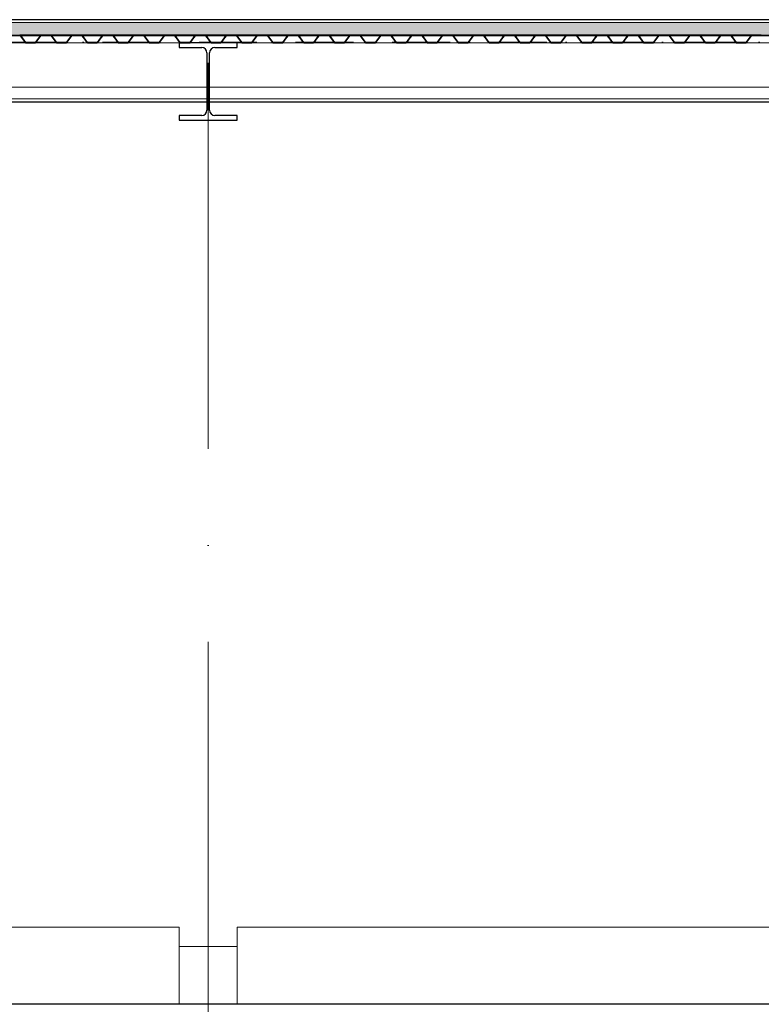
# Model space of a CAD drawing. Header units: millimetres. Extents: x 200776 to 378340, y -23587 to 19113.
# Tile 7 of 61: x 216664 to 220504, y 0 to 5100. Entities that reach past the tile are written whole.
import ezdxf

# ---------------------------------------------------------------- set-up
doc = ezdxf.new("R2010")
doc.units = ezdxf.units.MM
doc.linetypes.add('Čerchovaná 20mm', pattern=[3000, 2000, -500, 0, -500])
doc.linetypes.add('Čerchovaná 3mm', pattern=[500, 300, -100, 0, -100])
for name, color, linetype, lineweight in [('CA_NEVHRA1', 3, 'Čerchovaná 3mm', 13), ('CA_OSY', 5, 'Continuous', 9), ('CA_PODLAHA', 1, 'Continuous', 25), ('CA_PODLAHA25', 7, 'Continuous', 13), ('CA_POHHRA18', 9, 'Continuous', 9), ('CA_POHHRA25', 7, 'Continuous', 13), ('CA_REZY', 1, 'Continuous', 25), ('CA_SRAFY', 9, 'Continuous', 25), ('CA_ZARIZPRED', 8, 'Continuous', 13)]:
    doc.layers.add(name, color=color, linetype=linetype, lineweight=lineweight)

# ---------------------------------------------------------------- blocks, each defined once
blk = doc.blocks.new('ocelová kce final - 11542_003_OK-HALA_TaO-2_ET_AciS_2025-05-29_upr_dwg-2597525-Řez 1 - vestavek V9')
at = {"layer": 'CA_REZY'}
for p, q in [((246896, 5100), (205100, 5100)), ((205100, 5019), (246896, 5019)), ((216776.1, 5019), (216663.9, 5019)), ((216666.2, 5016.7), (216692.9, 4981.6)), ((216667.1, 5017.4), (216693.8, 4982.3)), ((216693.8, 4982.3), (216667.1, 5017.4)), ((216746.2, 4982.3), (216772.9, 5017.4)), ((216772.9, 5017.4), (216746.2, 4982.3)), ((216747.1, 4981.6), (216773.8, 5016.7)), ((216823.8, 5019), (216776.2, 5019)), ((216776.2, 5017.9), (216823.8, 5017.9)), ((216936.1, 5019), (216823.9, 5019)), ((216826.2, 5016.7), (216852.9, 4981.6)), ((216827.1, 5017.4), (216853.8, 4982.3)), ((216853.8, 4982.3), (216827.1, 5017.4)), ((216906.2, 4982.3), (216932.9, 5017.4)), ((216932.9, 5017.4), (216906.2, 4982.3)), ((216907.1, 4981.6), (216933.8, 5016.7)), ((216983.8, 5019), (216936.2, 5019)), ((216936.2, 5017.9), (216983.8, 5017.9)), ((217096.1, 5019), (216983.9, 5019)), ((216986.2, 5016.7), (217012.9, 4981.6)), ((216987.1, 5017.4), (217013.8, 4982.3)), ((217013.8, 4982.3), (216987.1, 5017.4)), ((217066.2, 4982.3), (217092.9, 5017.4)), ((217092.9, 5017.4), (217066.2, 4982.3)), ((217067.1, 4981.6), (217093.8, 5016.7)), ((217143.8, 5019), (217096.2, 5019)), ((217096.2, 5017.9), (217143.8, 5017.9)), ((217256.1, 5019), (217143.9, 5019)), ((217146.2, 5016.7), (217172.9, 4981.6)), ((217147.1, 5017.4), (217173.8, 4982.3)), ((217173.8, 4982.3), (217147.1, 5017.4)), ((217226.2, 4982.3), (217252.9, 5017.4)), ((217252.9, 5017.4), (217226.2, 4982.3)), ((217227.1, 4981.6), (217253.8, 5016.7)), ((217303.8, 5019), (217256.2, 5019)), ((217256.2, 5017.9), (217303.8, 5017.9)), ((217416.1, 5019), (217303.9, 5019)), ((217306.2, 5016.7), (217332.9, 4981.6)), ((217307.1, 5017.4), (217333.8, 4982.3)), ((217333.8, 4982.3), (217307.1, 5017.4)), ((217386.2, 4982.3), (217412.9, 5017.4)), ((217412.9, 5017.4), (217386.2, 4982.3)), ((217387.1, 4981.6), (217413.8, 5016.7)), ((217463.8, 5019), (217416.2, 5019)), ((217416.2, 5017.9), (217463.8, 5017.9)), ((217576.1, 5019), (217463.9, 5019)), ((217466.2, 5016.7), (217492.9, 4981.6)), ((217467.1, 5017.4), (217493.8, 4982.3)), ((217493.8, 4982.3), (217467.1, 5017.4)), ((217546.2, 4982.3), (217572.9, 5017.4)), ((217572.9, 5017.4), (217546.2, 4982.3)), ((217547.1, 4981.6), (217573.8, 5016.7)), ((217620, 5019), (217576.2, 5019)), ((217576.2, 5017.9), (217620, 5017.9)), ((217580, 5019), (217580, 5017.9)), ((217623.8, 5019), (217580, 5019)), ((217580, 5017.9), (217623.8, 5017.9)), ((217620, 5017.9), (217620, 5019)), ((217736.1, 5019), (217623.9, 5019)), ((217626.2, 5016.7), (217652.9, 4981.6)), ((217627.1, 5017.4), (217653.8, 4982.3)), ((217653.8, 4982.3), (217627.1, 5017.4)), ((217706.2, 4982.3), (217732.9, 5017.4)), ((217732.9, 5017.4), (217706.2, 4982.3)), ((217707.1, 4981.6), (217733.8, 5016.7)), ((217783.8, 5019), (217736.2, 5019)), ((217736.2, 5017.9), (217783.8, 5017.9)), ((217896.1, 5019), (217783.9, 5019)), ((217786.2, 5016.7), (217812.9, 4981.6)), ((217787.1, 5017.4), (217813.8, 4982.3)), ((217813.8, 4982.3), (217787.1, 5017.4)), ((217866.2, 4982.3), (217892.9, 5017.4)), ((217892.9, 5017.4), (217866.2, 4982.3)), ((217867.1, 4981.6), (217893.8, 5016.7)), ((217943.8, 5019), (217896.2, 5019)), ((217896.2, 5017.9), (217943.8, 5017.9)), ((218056.1, 5019), (217943.9, 5019)), ((217946.2, 5016.7), (217972.9, 4981.6)), ((217947.1, 5017.4), (217973.8, 4982.3)), ((217973.8, 4982.3), (217947.1, 5017.4)), ((218026.2, 4982.3), (218052.9, 5017.4)), ((218052.9, 5017.4), (218026.2, 4982.3)), ((218027.1, 4981.6), (218053.8, 5016.7)), ((218103.8, 5019), (218056.2, 5019)), ((218056.2, 5017.9), (218103.8, 5017.9)), ((218216.1, 5019), (218103.9, 5019)), ((218106.2, 5016.7), (218132.9, 4981.6)), ((218107.1, 5017.4), (218133.8, 4982.3)), ((218133.8, 4982.3), (218107.1, 5017.4)), ((218186.2, 4982.3), (218212.9, 5017.4)), ((218212.9, 5017.4), (218186.2, 4982.3)), ((218187.1, 4981.6), (218213.8, 5016.7)), ((218263.8, 5019), (218216.2, 5019)), ((218216.2, 5017.9), (218263.8, 5017.9)), ((218376.1, 5019), (218263.9, 5019)), ((218266.2, 5016.7), (218292.9, 4981.6)), ((218267.1, 5017.4), (218293.8, 4982.3)), ((218293.8, 4982.3), (218267.1, 5017.4)), ((218346.2, 4982.3), (218372.9, 5017.4)), ((218372.9, 5017.4), (218346.2, 4982.3)), ((218347.1, 4981.6), (218373.8, 5016.7)), ((218423.8, 5019), (218376.2, 5019)), ((218376.2, 5017.9), (218423.8, 5017.9)), ((218536.1, 5019), (218423.9, 5019)), ((218426.2, 5016.7), (218452.9, 4981.6)), ((218427.1, 5017.4), (218453.8, 4982.3)), ((218453.8, 4982.3), (218427.1, 5017.4)), ((218506.2, 4982.3), (218532.9, 5017.4)), ((218532.9, 5017.4), (218506.2, 4982.3)), ((218507.1, 4981.6), (218533.8, 5016.7)), ((218580, 5019), (218536.2, 5019)), ((218536.2, 5017.9), (218580, 5017.9)), ((218583.8, 5019), (218540, 5019)), ((218540, 5019), (218540, 5017.9)), ((218540, 5017.9), (218583.8, 5017.9)), ((218580, 5017.9), (218580, 5019)), ((218696.1, 5019), (218583.9, 5019)), ((218586.2, 5016.7), (218612.9, 4981.6)), ((218587.1, 5017.4), (218613.8, 4982.3)), ((218613.8, 4982.3), (218587.1, 5017.4)), ((218666.2, 4982.3), (218692.9, 5017.4)), ((218692.9, 5017.4), (218666.2, 4982.3)), ((218667.1, 4981.6), (218693.8, 5016.7)), ((218743.8, 5019), (218696.2, 5019)), ((218696.2, 5017.9), (218743.8, 5017.9)), ((218856.1, 5019), (218743.9, 5019)), ((218746.2, 5016.7), (218772.9, 4981.6)), ((218747.1, 5017.4), (218773.8, 4982.3)), ((218773.8, 4982.3), (218747.1, 5017.4)), ((218826.2, 4982.3), (218852.9, 5017.4)), ((218852.9, 5017.4), (218826.2, 4982.3)), ((218827.1, 4981.6), (218853.8, 5016.7)), ((218903.8, 5019), (218856.2, 5019)), ((218856.2, 5017.9), (218903.8, 5017.9)), ((219016.1, 5019), (218903.9, 5019)), ((218906.2, 5016.7), (218932.9, 4981.6)), ((218907.1, 5017.4), (218933.8, 4982.3)), ((218933.8, 4982.3), (218907.1, 5017.4)), ((218986.2, 4982.3), (219012.9, 5017.4)), ((219012.9, 5017.4), (218986.2, 4982.3)), ((218987.1, 4981.6), (219013.8, 5016.7)), ((219063.8, 5019), (219016.2, 5019)), ((219016.2, 5017.9), (219063.8, 5017.9)), ((219176.1, 5019), (219063.9, 5019)), ((219066.2, 5016.7), (219092.9, 4981.6)), ((219067.1, 5017.4), (219093.8, 4982.3)), ((219093.8, 4982.3), (219067.1, 5017.4)), ((219146.2, 4982.3), (219172.9, 5017.4)), ((219172.9, 5017.4), (219146.2, 4982.3)), ((219147.1, 4981.6), (219173.8, 5016.7)), ((219223.8, 5019), (219176.2, 5019)), ((219176.2, 5017.9), (219223.8, 5017.9)), ((219336.1, 5019), (219223.9, 5019)), ((219226.2, 5016.7), (219252.9, 4981.6)), ((219227.1, 5017.4), (219253.8, 4982.3)), ((219253.8, 4982.3), (219227.1, 5017.4)), ((219306.2, 4982.3), (219332.9, 5017.4)), ((219332.9, 5017.4), (219306.2, 4982.3)), ((219307.1, 4981.6), (219333.8, 5016.7)), ((219383.8, 5019), (219336.2, 5019)), ((219336.2, 5017.9), (219383.8, 5017.9)), ((219496.1, 5019), (219383.9, 5019)), ((219386.2, 5016.7), (219412.9, 4981.6)), ((219387.1, 5017.4), (219413.8, 4982.3)), ((219413.8, 4982.3), (219387.1, 5017.4)), ((219466.2, 4982.3), (219492.9, 5017.4)), ((219492.9, 5017.4), (219466.2, 4982.3)), ((219467.1, 4981.6), (219493.8, 5016.7)), ((219540, 5019), (219496.2, 5019)), ((219496.2, 5017.9), (219540, 5017.9)), ((219543.8, 5019), (219500, 5019)), ((219500, 5019), (219500, 5017.9)), ((219500, 5017.9), (219543.8, 5017.9)), ((219540, 5017.9), (219540, 5019)), ((219656.1, 5019), (219543.9, 5019)), ((219546.2, 5016.7), (219572.9, 4981.6)), ((219547.1, 5017.4), (219573.8, 4982.3)), ((219573.8, 4982.3), (219547.1, 5017.4)), ((219626.2, 4982.3), (219652.9, 5017.4)), ((219652.9, 5017.4), (219626.2, 4982.3)), ((219627.1, 4981.6), (219653.8, 5016.7)), ((219703.8, 5019), (219656.2, 5019)), ((219656.2, 5017.9), (219703.8, 5017.9)), ((219816.1, 5019), (219703.9, 5019)), ((219706.2, 5016.7), (219732.9, 4981.6)), ((219707.1, 5017.4), (219733.8, 4982.3)), ((219733.8, 4982.3), (219707.1, 5017.4)), ((219786.2, 4982.3), (219812.9, 5017.4)), ((219812.9, 5017.4), (219786.2, 4982.3)), ((219787.1, 4981.6), (219813.8, 5016.7)), ((219863.8, 5019), (219816.2, 5019)), ((219816.2, 5017.9), (219863.8, 5017.9)), ((219976.1, 5019), (219863.9, 5019)), ((219866.2, 5016.7), (219892.9, 4981.6)), ((219867.1, 5017.4), (219893.8, 4982.3)), ((219893.8, 4982.3), (219867.1, 5017.4)), ((219946.2, 4982.3), (219972.9, 5017.4)), ((219972.9, 5017.4), (219946.2, 4982.3)), ((219947.1, 4981.6), (219973.8, 5016.7)), ((220023.8, 5019), (219976.2, 5019)), ((219976.2, 5017.9), (220023.8, 5017.9)), ((220136.1, 5019), (220023.9, 5019)), ((220026.2, 5016.7), (220052.9, 4981.6)), ((220027.1, 5017.4), (220053.8, 4982.3)), ((220053.8, 4982.3), (220027.1, 5017.4)), ((220106.2, 4982.3), (220132.9, 5017.4)), ((220132.9, 5017.4), (220106.2, 4982.3)), ((220107.1, 4981.6), (220133.8, 5016.7)), ((220183.8, 5019), (220136.2, 5019)), ((220136.2, 5017.9), (220183.8, 5017.9)), ((220296.1, 5019), (220183.9, 5019)), ((220186.2, 5016.7), (220212.9, 4981.6)), ((220187.1, 5017.4), (220213.8, 4982.3)), ((220213.8, 4982.3), (220187.1, 5017.4)), ((220266.2, 4982.3), (220292.9, 5017.4)), ((220292.9, 5017.4), (220266.2, 4982.3)), ((220267.1, 4981.6), (220293.8, 5016.7)), ((220343.8, 5019), (220296.2, 5019)), ((220296.2, 5017.9), (220343.8, 5017.9)), ((220456.1, 5019), (220343.9, 5019)), ((220346.2, 5016.7), (220372.9, 4981.6)), ((220347.1, 5017.4), (220373.8, 4982.3)), ((220373.8, 4982.3), (220347.1, 5017.4)), ((220426.2, 4982.3), (220452.9, 5017.4)), ((220452.9, 5017.4), (220426.2, 4982.3)), ((220427.1, 4981.6), (220453.8, 5016.7)), ((220500, 5019), (220456.2, 5019)), ((220456.2, 5017.9), (220500, 5017.9)), ((220503.8, 5019), (220460, 5019)), ((220460, 5019), (220460, 5017.9)), ((220460, 5017.9), (220503.8, 5017.9)), ((220500, 5017.9), (220500, 5019)), ((216696.2, 4981.1), (216743.8, 4981.1)), ((216743.8, 4981.1), (216696.2, 4981.1)), ((216696.2, 4980), (216743.8, 4980)), ((216856.2, 4981.1), (216903.8, 4981.1)), ((216903.8, 4981.1), (216856.2, 4981.1)), ((216856.2, 4980), (216903.8, 4980)), ((217016.2, 4981.1), (217063.8, 4981.1)), ((217063.8, 4981.1), (217016.2, 4981.1)), ((217016.2, 4980), (217063.8, 4980)), ((217176.2, 4981.1), (217223.8, 4981.1)), ((217223.8, 4981.1), (217176.2, 4981.1)), ((217176.2, 4980), (217223.8, 4980)), ((217336.2, 4981.1), (217383.8, 4981.1)), ((217383.8, 4981.1), (217336.2, 4981.1)), ((217336.2, 4980), (217383.8, 4980)), ((217790, 4980), (217490, 4980)), ((217490, 4980), (217490, 4956)), ((217490, 4956), (217606.2, 4956)), ((217496.2, 4981.1), (217543.8, 4981.1)), ((217543.8, 4981.1), (217496.2, 4981.1)), ((217496.2, 4980), (217543.8, 4980)), ((217656.2, 4981.1), (217703.8, 4981.1)), ((217703.8, 4981.1), (217656.2, 4981.1)), ((217656.2, 4980), (217703.8, 4980)), ((217673.7, 4956), (217790, 4956)), ((217790, 4956), (217790, 4980)), ((217816.2, 4981.1), (217863.8, 4981.1)), ((217863.8, 4981.1), (217816.2, 4981.1)), ((217816.2, 4980), (217863.8, 4980)), ((217976.2, 4981.1), (218023.8, 4981.1)), ((218023.8, 4981.1), (217976.2, 4981.1)), ((217976.2, 4980), (218023.8, 4980)), ((218136.2, 4981.1), (218183.8, 4981.1)), ((218183.8, 4981.1), (218136.2, 4981.1)), ((218136.2, 4980), (218183.8, 4980)), ((218296.2, 4981.1), (218343.8, 4981.1)), ((218343.8, 4981.1), (218296.2, 4981.1)), ((218296.2, 4980), (218343.8, 4980)), ((218456.2, 4981.1), (218503.8, 4981.1)), ((218503.8, 4981.1), (218456.2, 4981.1)), ((218456.2, 4980), (218503.8, 4980)), ((218616.2, 4981.1), (218663.8, 4981.1)), ((218663.8, 4981.1), (218616.2, 4981.1)), ((218616.2, 4980), (218663.8, 4980)), ((218776.2, 4981.1), (218823.8, 4981.1)), ((218823.8, 4981.1), (218776.2, 4981.1)), ((218776.2, 4980), (218823.8, 4980)), ((218936.2, 4981.1), (218983.8, 4981.1)), ((218983.8, 4981.1), (218936.2, 4981.1)), ((218936.2, 4980), (218983.8, 4980)), ((219096.2, 4981.1), (219143.8, 4981.1)), ((219143.8, 4981.1), (219096.2, 4981.1)), ((219096.2, 4980), (219143.8, 4980)), ((219256.2, 4981.1), (219303.8, 4981.1)), ((219303.8, 4981.1), (219256.2, 4981.1)), ((219256.2, 4980), (219303.8, 4980)), ((219416.2, 4981.1), (219463.8, 4981.1)), ((219463.8, 4981.1), (219416.2, 4981.1)), ((219416.2, 4980), (219463.8, 4980)), ((219576.2, 4981.1), (219623.8, 4981.1)), ((219623.8, 4981.1), (219576.2, 4981.1)), ((219576.2, 4980), (219623.8, 4980)), ((219736.2, 4981.1), (219783.8, 4981.1)), ((219783.8, 4981.1), (219736.2, 4981.1)), ((219736.2, 4980), (219783.8, 4980)), ((219896.2, 4981.1), (219943.8, 4981.1)), ((219943.8, 4981.1), (219896.2, 4981.1)), ((219896.2, 4980), (219943.8, 4980)), ((220056.2, 4981.1), (220103.8, 4981.1)), ((220103.8, 4981.1), (220056.2, 4981.1)), ((220056.2, 4980), (220103.8, 4980)), ((220216.2, 4981.1), (220263.8, 4981.1)), ((220263.8, 4981.1), (220216.2, 4981.1)), ((220216.2, 4980), (220263.8, 4980)), ((220376.2, 4981.1), (220423.8, 4981.1)), ((220423.8, 4981.1), (220376.2, 4981.1)), ((220376.2, 4980), (220423.8, 4980)), ((217633.2, 4929), (217633.2, 4631)), ((217646.7, 4631), (217646.7, 4929)), ((217606.2, 4604), (217490, 4604)), ((217490, 4604), (217490, 4580)), ((217790, 4604), (217673.7, 4604)), ((217790, 4580), (217790, 4604)), ((217490, 4580), (217790, 4580)), ((289420, 0), (205090, 0))]:
    blk.add_line(p, q, dxfattribs=at)
for centre, radius, start, end in [((216663.8, 5015), 4.04, 36.3452, 90), ((216663.8, 5015), 2.96, 36.1815, 90), ((216663.8, 5015), 4.04, 36.3453, 88.7247), ((216776.3, 5014.8), 4.18, 91.5924, 142.6726), ((216776.2, 5015), 4.04, 90, 143.6548), ((216776.2, 5015), 2.96, 90, 143.8185), ((216823.8, 5015), 4.04, 36.3452, 90), ((216823.8, 5015), 2.96, 36.1815, 90), ((216823.8, 5015), 4.04, 36.3453, 88.7247), ((216936.3, 5014.8), 4.18, 91.5924, 142.6726), ((216936.2, 5015), 4.04, 90, 143.6548), ((216936.2, 5015), 2.96, 90, 143.8185), ((216983.8, 5015), 4.04, 36.3452, 90), ((216983.8, 5015), 2.96, 36.1815, 90), ((216983.8, 5015), 4.04, 36.3453, 88.7247), ((217096.3, 5014.8), 4.18, 91.5924, 142.6726), ((217096.2, 5015), 4.04, 90, 143.6548), ((217096.2, 5015), 2.96, 90, 143.8185), ((217143.8, 5015), 4.04, 36.3452, 90), ((217143.8, 5015), 2.96, 36.1815, 90), ((217143.8, 5015), 4.04, 36.3453, 88.7247), ((217256.3, 5014.8), 4.18, 91.5924, 142.6726), ((217256.2, 5015), 4.04, 90, 143.6548), ((217256.2, 5015), 2.96, 90, 143.8185), ((217303.8, 5015), 4.04, 36.3452, 90), ((217303.8, 5015), 2.96, 36.1815, 90), ((217303.8, 5015), 4.04, 36.3453, 88.7247), ((217416.3, 5014.8), 4.18, 91.5924, 142.6726), ((217416.2, 5015), 4.04, 90, 143.6548), ((217416.2, 5015), 2.96, 90, 143.8185), ((217463.8, 5015), 4.04, 36.3452, 90), ((217463.8, 5015), 2.96, 36.1815, 90), ((217463.8, 5015), 4.04, 36.3453, 88.7247), ((217576.3, 5014.8), 4.18, 91.5924, 142.6726), ((217576.2, 5015), 4.04, 90, 143.6548), ((217576.2, 5015), 2.96, 90, 143.8185), ((217623.8, 5015), 4.04, 36.3452, 90), ((217623.8, 5015), 2.96, 36.1815, 90), ((217623.8, 5015), 4.04, 36.3453, 88.7247), ((217736.3, 5014.8), 4.18, 91.5924, 142.6726), ((217736.2, 5015), 4.04, 90, 143.6548), ((217736.2, 5015), 2.96, 90, 143.8185), ((217783.8, 5015), 4.04, 36.3452, 90), ((217783.8, 5015), 2.96, 36.1815, 90), ((217783.8, 5015), 4.04, 36.3453, 88.7247), ((217896.3, 5014.8), 4.18, 91.5924, 142.6726), ((217896.2, 5015), 4.04, 90, 143.6548), ((217896.2, 5015), 2.96, 90, 143.8185), ((217943.8, 5015), 4.04, 36.3452, 90), ((217943.8, 5015), 2.96, 36.1815, 90), ((217943.8, 5015), 4.04, 36.3453, 88.7247), ((218056.3, 5014.8), 4.18, 91.5924, 142.6726), ((218056.2, 5015), 4.04, 90, 143.6548), ((218056.2, 5015), 2.96, 90, 143.8185), ((218103.8, 5015), 4.04, 36.3452, 90), ((218103.8, 5015), 2.96, 36.1815, 90), ((218103.8, 5015), 4.04, 36.3453, 88.7247), ((218216.3, 5014.8), 4.18, 91.5924, 142.6726), ((218216.2, 5015), 4.04, 90, 143.6548), ((218216.2, 5015), 2.96, 90, 143.8185), ((218263.8, 5015), 4.04, 36.3452, 90), ((218263.8, 5015), 2.96, 36.1815, 90), ((218263.8, 5015), 4.04, 36.3453, 88.7247), ((218376.3, 5014.8), 4.18, 91.5924, 142.6726), ((218376.2, 5015), 4.04, 90, 143.6548), ((218376.2, 5015), 2.96, 90, 143.8185), ((218423.8, 5015), 4.04, 36.3452, 90), ((218423.8, 5015), 2.96, 36.1815, 90), ((218423.8, 5015), 4.04, 36.3453, 88.7247), ((218536.3, 5014.8), 4.18, 91.5924, 142.6726), ((218536.2, 5015), 4.04, 90, 143.6548), ((218536.2, 5015), 2.96, 90, 143.8185), ((218583.8, 5015), 4.04, 36.3452, 90), ((218583.8, 5015), 2.96, 36.1815, 90), ((218583.8, 5015), 4.04, 36.3453, 88.7247), ((218696.3, 5014.8), 4.18, 91.5924, 142.6726), ((218696.2, 5015), 4.04, 90, 143.6548), ((218696.2, 5015), 2.96, 90, 143.8185), ((218743.8, 5015), 4.04, 36.3452, 90), ((218743.8, 5015), 2.96, 36.1815, 90), ((218743.8, 5015), 4.04, 36.3453, 88.7247), ((218856.3, 5014.8), 4.18, 91.5924, 142.6726), ((218856.2, 5015), 4.04, 90, 143.6548), ((218856.2, 5015), 2.96, 90, 143.8185), ((218903.8, 5015), 4.04, 36.3452, 90), ((218903.8, 5015), 2.96, 36.1815, 90), ((218903.8, 5015), 4.04, 36.3453, 88.7247), ((219016.3, 5014.8), 4.18, 91.5924, 142.6726), ((219016.2, 5015), 4.04, 90, 143.6548), ((219016.2, 5015), 2.96, 90, 143.8185), ((219063.8, 5015), 4.04, 36.3452, 90), ((219063.8, 5015), 2.96, 36.1815, 90), ((219063.8, 5015), 4.04, 36.3453, 88.7247), ((219176.3, 5014.8), 4.18, 91.5924, 142.6726), ((219176.2, 5015), 4.04, 90, 143.6548), ((219176.2, 5015), 2.96, 90, 143.8185), ((219223.8, 5015), 4.04, 36.3452, 90), ((219223.8, 5015), 2.96, 36.1815, 90), ((219223.8, 5015), 4.04, 36.3453, 88.7247), ((219336.3, 5014.8), 4.18, 91.5924, 142.6726), ((219336.2, 5015), 4.04, 90, 143.6548), ((219336.2, 5015), 2.96, 90, 143.8185), ((219383.8, 5015), 4.04, 36.3452, 90), ((219383.8, 5015), 2.96, 36.1815, 90), ((219383.8, 5015), 4.04, 36.3453, 88.7247), ((219496.3, 5014.8), 4.18, 91.5924, 142.6726), ((219496.2, 5015), 4.04, 90, 143.6548), ((219496.2, 5015), 2.96, 90, 143.8185), ((219543.8, 5015), 4.04, 36.3452, 90), ((219543.8, 5015), 2.96, 36.1815, 90), ((219543.8, 5015), 4.04, 36.3453, 88.7247), ((219656.3, 5014.8), 4.18, 91.5924, 142.6726), ((219656.2, 5015), 4.04, 90, 143.6548), ((219656.2, 5015), 2.96, 90, 143.8185), ((219703.8, 5015), 4.04, 36.3452, 90), ((219703.8, 5015), 2.96, 36.1815, 90), ((219703.8, 5015), 4.04, 36.3453, 88.7247), ((219816.3, 5014.8), 4.18, 91.5924, 142.6726), ((219816.2, 5015), 4.04, 90, 143.6548), ((219816.2, 5015), 2.96, 90, 143.8185), ((219863.8, 5015), 4.04, 36.3452, 90), ((219863.8, 5015), 2.96, 36.1815, 90), ((219863.8, 5015), 4.04, 36.3453, 88.7247), ((219976.3, 5014.8), 4.18, 91.5924, 142.6726), ((219976.2, 5015), 4.04, 90, 143.6548), ((219976.2, 5015), 2.96, 90, 143.8185), ((220023.8, 5015), 4.04, 36.3452, 90), ((220023.8, 5015), 2.96, 36.1815, 90), ((220023.8, 5015), 4.04, 36.3453, 88.7247), ((220136.3, 5014.8), 4.18, 91.5924, 142.6726), ((220136.2, 5015), 4.04, 90, 143.6548), ((220136.2, 5015), 2.96, 90, 143.8185), ((220183.8, 5015), 4.04, 36.3452, 90), ((220183.8, 5015), 2.96, 36.1815, 90), ((220183.8, 5015), 4.04, 36.3453, 88.7247), ((220296.3, 5014.8), 4.18, 91.5924, 142.6726), ((220296.2, 5015), 4.04, 90, 143.6548), ((220296.2, 5015), 2.96, 90, 143.8185), ((220343.8, 5015), 4.04, 36.3452, 90), ((220343.8, 5015), 2.96, 36.1815, 90), ((220343.8, 5015), 4.04, 36.3453, 88.7247), ((220456.3, 5014.8), 4.18, 91.5924, 142.6726), ((220456.2, 5015), 4.04, 90, 143.6548), ((220456.2, 5015), 2.96, 90, 143.8185), ((220503.8, 5015), 2.96, 36.1815, 90), ((216696.2, 4984), 4.04, 216.3452, 270), ((216696.3, 4984.2), 3.09, 217.3274, 268.8539), ((216696.2, 4984), 2.96, 216.1815, 270), ((216743.8, 4984), 2.96, 270, 323.8187), ((216743.8, 4984), 2.96, 270, 323.8185), ((216743.8, 4984), 4.04, 270, 323.6548), ((216856.2, 4984), 4.04, 216.3452, 270), ((216856.3, 4984.2), 3.09, 217.3274, 268.8539), ((216856.2, 4984), 2.96, 216.1815, 270), ((216903.8, 4984), 2.96, 270, 323.8187), ((216903.8, 4984), 2.96, 270, 323.8185), ((216903.8, 4984), 4.04, 270, 323.6548), ((217016.2, 4984), 4.04, 216.3452, 270), ((217016.3, 4984.2), 3.09, 217.3274, 268.8539), ((217016.2, 4984), 2.96, 216.1815, 270), ((217063.8, 4984), 2.96, 270, 323.8187), ((217063.8, 4984), 2.96, 270, 323.8185), ((217063.8, 4984), 4.04, 270, 323.6548), ((217176.2, 4984), 4.04, 216.3452, 270), ((217176.3, 4984.2), 3.09, 217.3274, 268.8539), ((217176.2, 4984), 2.96, 216.1815, 270), ((217223.8, 4984), 2.96, 270.0001, 323.8187), ((217223.8, 4984), 2.96, 270, 323.8185), ((217223.8, 4984), 4.04, 270, 323.6548), ((217336.2, 4984), 4.04, 216.3452, 270), ((217336.3, 4984.2), 3.09, 217.3274, 268.8539), ((217336.2, 4984), 2.96, 216.1815, 270), ((217383.8, 4984), 2.96, 270.0001, 323.8187), ((217383.8, 4984), 2.96, 270, 323.8185), ((217383.8, 4984), 4.04, 270, 323.6548), ((217496.2, 4984), 4.04, 216.3452, 270), ((217496.3, 4984.2), 3.09, 217.3274, 268.8539), ((217496.2, 4984), 2.96, 216.1815, 270), ((217543.8, 4984), 2.96, 270.0001, 323.8187), ((217543.8, 4984), 2.96, 270, 323.8185), ((217543.8, 4984), 4.04, 270, 323.6548), ((217606.2, 4929), 27, 0, 90), ((217673.7, 4929), 27, 90, 180), ((217656.2, 4984), 4.04, 216.3452, 270), ((217656.3, 4984.2), 3.09, 217.3274, 268.8539), ((217656.2, 4984), 2.96, 216.1815, 270), ((217703.8, 4984), 2.96, 270.0001, 323.8187), ((217703.8, 4984), 2.96, 270, 323.8185), ((217703.8, 4984), 4.04, 270, 323.6548), ((217816.2, 4984), 4.04, 216.3452, 270), ((217816.3, 4984.2), 3.09, 217.3274, 268.8539), ((217816.2, 4984), 2.96, 216.1815, 270), ((217863.8, 4984), 2.96, 270, 323.8187), ((217863.8, 4984), 2.96, 270, 323.8185), ((217863.8, 4984), 4.04, 270, 323.6548), ((217976.2, 4984), 4.04, 216.3452, 270), ((217976.3, 4984.2), 3.09, 217.3274, 268.8539), ((217976.2, 4984), 2.96, 216.1815, 270), ((218023.8, 4984), 2.96, 270, 323.8187), ((218023.8, 4984), 2.96, 270, 323.8185), ((218023.8, 4984), 4.04, 270, 323.6548), ((218136.2, 4984), 4.04, 216.3452, 270), ((218136.3, 4984.2), 3.09, 217.3274, 268.8539), ((218136.2, 4984), 2.96, 216.1815, 270), ((218183.8, 4984), 2.96, 270, 323.8187), ((218183.8, 4984), 2.96, 270, 323.8185), ((218183.8, 4984), 4.04, 270, 323.6548), ((218296.2, 4984), 4.04, 216.3452, 270), ((218296.3, 4984.2), 3.09, 217.3274, 268.8539), ((218296.2, 4984), 2.96, 216.1815, 270), ((218343.8, 4984), 2.96, 270, 323.8187), ((218343.8, 4984), 2.96, 270, 323.8185), ((218343.8, 4984), 4.04, 270, 323.6548), ((218456.2, 4984), 4.04, 216.3452, 270), ((218456.3, 4984.2), 3.09, 217.3274, 268.8539), ((218456.2, 4984), 2.96, 216.1815, 270), ((218503.8, 4984), 2.96, 270, 323.8187), ((218503.8, 4984), 2.96, 270, 323.8185), ((218503.8, 4984), 4.04, 270, 323.6548), ((218616.2, 4984), 4.04, 216.3452, 270), ((218616.3, 4984.2), 3.09, 217.3274, 268.8539), ((218616.2, 4984), 2.96, 216.1815, 270), ((218663.8, 4984), 2.96, 270, 323.8187), ((218663.8, 4984), 2.96, 270, 323.8185), ((218663.8, 4984), 4.04, 270, 323.6548), ((218776.2, 4984), 4.04, 216.3452, 270), ((218776.3, 4984.2), 3.09, 217.3274, 268.8539), ((218776.2, 4984), 2.96, 216.1815, 270), ((218823.8, 4984), 2.96, 270, 323.8187), ((218823.8, 4984), 2.96, 270, 323.8185), ((218823.8, 4984), 4.04, 270, 323.6548), ((218936.2, 4984), 4.04, 216.3452, 270), ((218936.3, 4984.2), 3.09, 217.3274, 268.8539), ((218936.2, 4984), 2.96, 216.1815, 270), ((218983.8, 4984), 2.96, 270, 323.8187), ((218983.8, 4984), 2.96, 270, 323.8185), ((218983.8, 4984), 4.04, 270, 323.6548), ((219096.2, 4984), 4.04, 216.3452, 270), ((219096.3, 4984.2), 3.09, 217.3274, 268.8539), ((219096.2, 4984), 2.96, 216.1815, 270), ((219143.8, 4984), 2.96, 270, 323.8187), ((219143.8, 4984), 2.96, 270, 323.8185), ((219143.8, 4984), 4.04, 270, 323.6548), ((219256.2, 4984), 4.04, 216.3452, 270), ((219256.3, 4984.2), 3.09, 217.3274, 268.8539), ((219256.2, 4984), 2.96, 216.1815, 270), ((219303.8, 4984), 2.96, 270, 323.8187), ((219303.8, 4984), 2.96, 270, 323.8185), ((219303.8, 4984), 4.04, 270, 323.6548), ((219416.2, 4984), 4.04, 216.3452, 270), ((219416.3, 4984.2), 3.09, 217.3274, 268.8539), ((219416.2, 4984), 2.96, 216.1815, 270), ((219463.8, 4984), 2.96, 270, 323.8187), ((219463.8, 4984), 2.96, 270, 323.8185), ((219463.8, 4984), 4.04, 270, 323.6548), ((219576.2, 4984), 4.04, 216.3452, 270), ((219576.3, 4984.2), 3.09, 217.3274, 268.8539), ((219576.2, 4984), 2.96, 216.1815, 270), ((219623.8, 4984), 2.96, 270, 323.8187), ((219623.8, 4984), 2.96, 270, 323.8185), ((219623.8, 4984), 4.04, 270, 323.6548), ((219736.2, 4984), 4.04, 216.3452, 270), ((219736.3, 4984.2), 3.09, 217.3274, 268.8539), ((219736.2, 4984), 2.96, 216.1815, 270), ((219783.8, 4984), 2.96, 270, 323.8187), ((219783.8, 4984), 2.96, 270, 323.8185), ((219783.8, 4984), 4.04, 270, 323.6548), ((219896.2, 4984), 4.04, 216.3452, 270), ((219896.3, 4984.2), 3.09, 217.3274, 268.8539), ((219896.2, 4984), 2.96, 216.1815, 270), ((219943.8, 4984), 2.96, 270, 323.8187), ((219943.8, 4984), 2.96, 270, 323.8185), ((219943.8, 4984), 4.04, 270, 323.6548), ((220056.2, 4984), 4.04, 216.3452, 270), ((220056.3, 4984.2), 3.09, 217.3274, 268.8539), ((220056.2, 4984), 2.96, 216.1815, 270), ((220103.8, 4984), 2.96, 270, 323.8187), ((220103.8, 4984), 2.96, 270, 323.8185), ((220103.8, 4984), 4.04, 270, 323.6548), ((220216.2, 4984), 4.04, 216.3452, 270), ((220216.3, 4984.2), 3.09, 217.3274, 268.8539), ((220216.2, 4984), 2.96, 216.1815, 270), ((220263.8, 4984), 2.96, 270, 323.8187), ((220263.8, 4984), 2.96, 270, 323.8185), ((220263.8, 4984), 4.04, 270, 323.6548), ((220376.2, 4984), 4.04, 216.3452, 270), ((220376.3, 4984.2), 3.09, 217.3274, 268.8539), ((220376.2, 4984), 2.96, 216.1815, 270), ((220423.8, 4984), 2.96, 270, 323.8187), ((220423.8, 4984), 2.96, 270, 323.8185), ((220423.8, 4984), 4.04, 270, 323.6548), ((217606.2, 4631), 27, 270, 0), ((217673.7, 4631), 27, 180, 270)]:
    blk.add_arc(centre, radius, start, end, dxfattribs=at)
blk = doc.blocks.new('ocelová kce final - ocelová kce final-2597615-Řez 1 - vestavek V9')
blk.add_blockref('ocelová kce final - 11542_003_OK-HALA_TaO-2_ET_AciS_2025-05-29_upr_dwg-2597525-Řez 1 - vestavek V9', (0, 0))

msp = doc.modelspace()

# ---------------------------------------------------------------- hatches: boundary and pattern name
at = {"layer": 'CA_SRAFY', "lineweight": 9}
h = msp.add_hatch(dxfattribs=at)
h.set_pattern_fill('FP_13', color=256, style=0, pattern_type=2)
h.set_pattern_definition([(45, (248519.7, 1115), (-359.21, 359.21), []), (45, (248663.4, 1115), (-359.21, 359.21), []), (45, (248950.75, 1115), (-215.526, 502.8943), [203.2, -101.6, 3.353, -98.247])])
h.paths.add_polyline_path([(236175.3, 5020), (246890, 5020), (246890, 5085), (205090, 5085), (205090, 5020), (235814, 5020)])
h.paths.add_polyline_path([(289420, 5020), (289420, 5085), (274055, 5085), (274055, 5020), (289273.6, 5020)])
h.paths.add_polyline_path([(273905, 5020), (273905, 5085), (265520, 5085), (265520, 5020), (273741.4, 5020)])

# ---------------------------------------------------------------- linework, layer by layer
at = {"layer": 'CA_NEVHRA1'}
msp.add_line((205090, 4984), (246890, 4984), dxfattribs=at)
at = {"layer": 'CA_OSY', "linetype": 'Čerchovaná 20mm'}
msp.add_line((217640, -6123.3), (217640, 17912.5), dxfattribs=at)
at = {"layer": 'CA_PODLAHA'}
for p, q in [((205090, 4675), (246890, 4675)), ((289210, 0), (205350, 0))]:
    msp.add_line(p, q, dxfattribs=at)
at = {"layer": 'CA_PODLAHA25'}
for p, q in [((246890, 5085), (205090, 5085)), ((246890, 5020), (205090, 5020)), ((246890, 4980), (205090, 4980)), ((246890, 4750), (205090, 4750)), ((246890, 4690), (205090, 4690))]:
    msp.add_line(p, q, dxfattribs=at)
at = {"layer": 'CA_POHHRA18'}
msp.add_line((205090, 5016), (246890, 5016), dxfattribs=at)
at = {"layer": 'CA_POHHRA25'}
for p, q in [((211790, 400), (217490, 400)), ((217490, 400), (217490, 0)), ((217790, 0), (217790, 400)), ((217790, 400), (223490, 400)), ((217790, 300), (217490, 300))]:
    msp.add_line(p, q, dxfattribs=at)

# ---------------------------------------------------------------- block references
at = {"layer": 'CA_ZARIZPRED'}
msp.add_blockref('ocelová kce final - ocelová kce final-2597615-Řez 1 - vestavek V9', (0, 0), dxfattribs=at)

doc.saveas('drawing.dxf')
